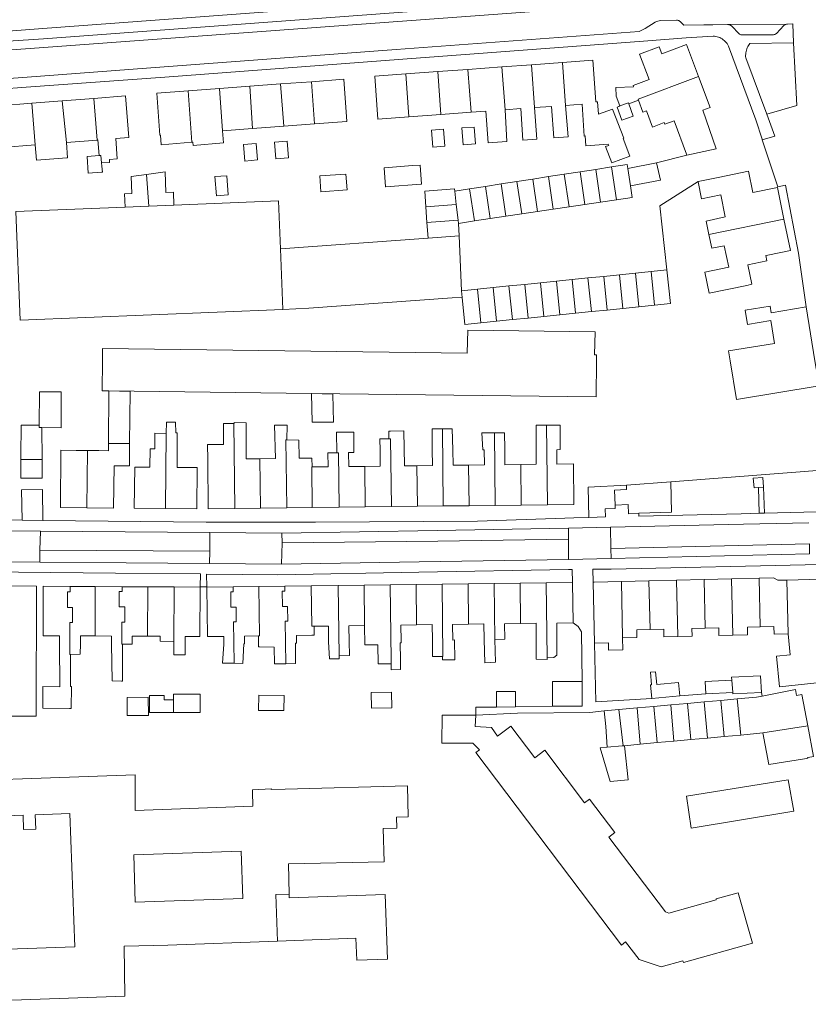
# Model space of a CAD drawing. Header units: metres. Extents: x 89888 to 94270, y 464165 to 468904.
# Tile 138 of 256: x 92048 to 92200, y 466626 to 466816. Entities that reach past the tile are written whole.
import ezdxf

# ---------------------------------------------------------------- set-up
doc = ezdxf.new("R2010")
doc.units = ezdxf.units.M
for name, color, linetype, lineweight in [('B_BEBOUWINGSGRENS_0', 251, 'CONTINUOUS', 13), ('B_LUIFEL_1', 251, 'CONTINUOUS', 13), ('B_TUSSENMUUR_0', 251, 'CONTINUOUS', 13), ('G_GRENS_ALGEMEEN_0', 251, 'CONTINUOUS', 13), ('T_MUUR_30CM_LIJN_0', 251, 'CONTINUOUS', 13), ('V_WEGGRENS_0', 251, 'CONTINUOUS', 13)]:
    doc.layers.add(name, color=color, linetype=linetype, lineweight=lineweight)

msp = doc.modelspace()

# ---------------------------------------------------------------- linework, layer by layer
at = {"layer": 'B_BEBOUWINGSGRENS_0'}
for p, q in [((92134.11, 466806.01), (92128.36, 466805.59)), ((92140.69, 466806.49), (92134.11, 466806.01)), ((92146.35, 466806.91), (92140.69, 466806.49)), ((92152.32, 466807.35), (92146.35, 466806.91)), ((92128.36, 466805.59), (92122.18, 466805.14)), ((92086.37, 466802.34), (92080.37, 466801.9)), ((92092.21, 466802.78), (92086.37, 466802.34)), ((92098.11, 466803.21), (92092.21, 466802.78)), ((92104.09, 466803.65), (92098.11, 466803.21)), ((92062.21, 466800.44), (92056.12, 466799.97)), ((92162.65, 466800.89), (92163.39, 466798.99)), ((92056.12, 466799.97), (92050.26, 466799.51)), ((92165.1, 466799.38), (92166.95, 466800.07)), ((92122.8, 466796.89), (92128.94, 466797.34)), ((92128.94, 466797.34), (92134.74, 466797.77)), ((92086.95, 466794.22), (92092.74, 466794.65)), ((92092.74, 466794.65), (92098.72, 466795.09)), ((92098.72, 466795.09), (92104.64, 466795.53)), ((92129.72, 466791.27), (92129.47, 466794.5)), ((92056.95, 466791.98), (92062.84, 466792.44)), ((92097.21, 466788.83), (92099.63, 466789.01)), ((92091.24, 466788.4), (92093.7, 466788.62)), ((92161.76, 466787.27), (92158.73, 466786.8)), ((92170.41, 466788.04), (92164.92, 466786.96)), ((92087.76, 466785.58), (92085.51, 466785.4)), ((92110.94, 466782.89), (92110.69, 466785.9)), ((92149.63, 466785.4), (92146.6, 466784.93)), ((92152.66, 466785.86), (92149.63, 466785.4)), ((92155.7, 466786.33), (92152.66, 466785.86)), ((92158.73, 466786.8), (92155.7, 466786.33)), ((92137.5, 466783.52), (92134.47, 466783.05)), ((92140.54, 466783.99), (92137.5, 466783.52)), ((92143.57, 466784.46), (92140.54, 466783.99)), ((92146.6, 466784.93), (92143.57, 466784.46)), ((92178.41, 466784.45), (92178.42, 466784.39)), ((92134.47, 466783.05), (92131.6, 466782.6)), ((92126.05, 466779.62), (92126.27, 466776.61)), ((92150.57, 466779.15), (92153.6, 466779.6)), ((92153.6, 466779.6), (92156.64, 466780.06)), ((92156.64, 466780.06), (92159.67, 466780.51)), ((92159.67, 466780.51), (92162.7, 466780.97)), ((92138.43, 466777.33), (92141.46, 466777.79)), ((92141.46, 466777.79), (92144.5, 466778.24)), ((92144.5, 466778.24), (92147.53, 466778.7)), ((92147.53, 466778.7), (92150.57, 466779.15)), ((92126.27, 466776.61), (92126.49, 466773.6)), ((92132.36, 466776.42), (92135.4, 466776.88)), ((92132.46, 466774.04), (92132.36, 466776.42)), ((92135.4, 466776.88), (92138.43, 466777.33)), ((92132.93, 466763.46), (92132.46, 466774.04)), ((92126.49, 466773.6), (92098.08, 466771.55)), ((92160.26, 466766.23), (92157.22, 466765.92)), ((92163.3, 466766.54), (92160.26, 466766.23)), ((92166.34, 466766.84), (92163.3, 466766.54)), ((92169.37, 466767.15), (92166.34, 466766.84)), ((92172.41, 466767.46), (92169.37, 466767.15)), ((92142.04, 466764.39), (92139, 466764.08)), ((92145.07, 466764.69), (92142.04, 466764.39)), ((92148.11, 466765), (92145.07, 466764.69)), ((92151.15, 466765.31), (92148.11, 466765)), ((92154.18, 466765.61), (92151.15, 466765.31)), ((92157.22, 466765.92), (92154.18, 466765.61)), ((92135.96, 466763.77), (92132.93, 466763.46)), ((92139, 466764.08), (92135.96, 466763.77)), ((92166.99, 466760.37), (92170.03, 466760.68)), ((92145.73, 466758.22), (92148.76, 466758.53)), ((92148.76, 466758.53), (92151.8, 466758.84)), ((92151.8, 466758.84), (92154.84, 466759.14)), ((92154.84, 466759.14), (92157.88, 466759.45)), ((92157.88, 466759.45), (92160.91, 466759.76)), ((92160.91, 466759.76), (92163.95, 466760.07)), ((92163.95, 466760.07), (92166.99, 466760.37)), ((92136.62, 466757.3), (92139.65, 466757.61)), ((92139.65, 466757.61), (92142.69, 466757.91)), ((92142.69, 466757.91), (92145.73, 466758.22)), ((92065.09, 466744.21), (92065.04, 466734.09)), ((92108.2, 466743.58), (92104.08, 466743.71)), ((92108.29, 466738.23), (92108.2, 466743.58)), ((92052.26, 466731.05), (92052.2, 466737.19)), ((92151.89, 466737.65), (92149.25, 466737.65)), ((92052.29, 466727.47), (92052.26, 466731.05)), ((92048.41, 466719.34), (92048.33, 466725.2)), ((92191, 466725.71), (92190.04, 466725.64)), ((92076, 466721.62), (92082, 466721.56)), ((92089.32, 466721.61), (92094.27, 466721.66)), ((92094.27, 466721.66), (92099.32, 466721.73)), ((92099.32, 466721.73), (92104.22, 466721.78)), ((92104.22, 466721.78), (92109.37, 466721.85)), ((92109.37, 466721.85), (92114.4, 466721.91)), ((92114.4, 466721.91), (92119.42, 466721.97)), ((92119.42, 466721.97), (92124.42, 466722.03)), ((92124.42, 466722.03), (92129.41, 466722.09)), ((92129.41, 466722.09), (92134.39, 466722.15)), ((92134.39, 466722.15), (92139.41, 466722.21)), ((92139.41, 466722.21), (92144.39, 466722.27)), ((92144.39, 466722.27), (92149.44, 466722.33)), ((92052.41, 466719.29), (92048.41, 466719.34)), ((92158.51, 466695.73), (92158.23, 466707.47)), ((92163.65, 466707.6), (92168.96, 466707.72)), ((92168.96, 466707.72), (92174.27, 466707.85)), ((92174.27, 466707.85), (92179.55, 466707.97)), ((92179.55, 466707.97), (92184.84, 466708.1)), ((92184.84, 466708.1), (92190.14, 466708.22)), ((92062.49, 466706.61), (92057.64, 466706.63)), ((92067.64, 466706.58), (92062.49, 466706.61)), ((92072.59, 466706.56), (92067.64, 466706.58)), ((92077.65, 466706.53), (92072.59, 466706.56)), ((92082.65, 466706.51), (92077.65, 466706.53)), ((92089.01, 466706.55), (92093.91, 466706.61)), ((92093.91, 466706.61), (92098.91, 466706.68)), ((92098.91, 466706.68), (92104.02, 466706.75)), ((92104.02, 466706.75), (92109.17, 466706.82)), ((92109.17, 466706.82), (92114.17, 466706.88)), ((92114.17, 466706.88), (92119.17, 466706.95)), ((92119.17, 466706.95), (92124.17, 466707.01)), ((92124.17, 466707.01), (92129.17, 466707.08)), ((92129.17, 466707.08), (92134.17, 466707.15)), ((92134.17, 466707.15), (92139.17, 466707.21)), ((92139.17, 466707.21), (92144.17, 466707.28)), ((92144.17, 466707.28), (92149.17, 466707.34)), ((92149.17, 466707.34), (92154.27, 466707.41)), ((92154.27, 466707.41), (92154.37, 466699.63)), ((92067.75, 466688.44), (92067.75, 466695.54)), ((92156.13, 466688.37), (92156.14, 466683.61)), ((92072.71, 466681.84), (92072.69, 466685.32)), ((92115.55, 466686.25), (92115.59, 466683.24)), ((92174.88, 466685.58), (92169.5, 466685.09)), ((92179.59, 466684.43), (92182.81, 466684.72)), ((92185.07, 466686.24), (92179.91, 466686.01)), ((92182.81, 466684.72), (92185.93, 466685)), ((92143.32, 466683.46), (92139.65, 466683.44)), ((92156.14, 466683.61), (92150.44, 466683.59)), ((92163.18, 466682.95), (92166.7, 466683.27)), ((92166.7, 466683.27), (92169.92, 466683.56)), ((92169.92, 466683.56), (92173.14, 466683.85)), ((92173.14, 466683.85), (92176.34, 466684.14)), ((92176.34, 466684.14), (92179.59, 466684.43)), ((92072.91, 466682.38), (92077.54, 466682.38)), ((92176.99, 466677.18), (92173.76, 466676.89)), ((92180.2, 466677.48), (92176.99, 466677.18)), ((92183.43, 466677.77), (92180.2, 466677.48)), ((92186.64, 466678.07), (92183.43, 466677.77)), ((92190.85, 466678.46), (92186.64, 466678.07)), ((92167.3, 466676.3), (92164.26, 466676.02)), ((92170.53, 466676.6), (92167.3, 466676.3)), ((92173.76, 466676.89), (92170.53, 466676.6)), ((92195.75, 466669.44), (92176.19, 466666.29)), ((92069.88, 466655.01), (92070.18, 466645.93)), ((92118.66, 466635.01), (92118.24, 466647.44))]:
    msp.add_line(p, q, dxfattribs=at)
for points in [[(92178.51, 466804.62), (92176.21, 466810.8), (92171.43, 466809.02), (92170.92, 466810.36), (92167.16, 466808.96), (92168.99, 466804.04), (92165.9, 466802.89), (92165.97, 466802.69)], [(92158.77, 466799.77), (92158.18, 466807.78), (92152.32, 466807.35)], [(92104.64, 466795.53), (92110.86, 466795.99), (92110.26, 466804.11), (92104.09, 466803.65)], [(92122.18, 466805.14), (92116.24, 466804.7), (92116.84, 466796.46), (92122.8, 466796.89)], [(92176.25, 466789.51), (92181.9, 466790.76), (92179.3, 466798.17), (92180.71, 466798.69), (92178.51, 466804.62)], [(92165.97, 466802.69), (92162.57, 466802.55), (92162.65, 466800.89)], [(92063.7, 466788.03), (92065.25, 466788.14), (92065.2, 466788.7), (92066.72, 466788.81), (92066.46, 466792.72), (92068.93, 466792.91), (92068.3, 466800.91), (92062.21, 466800.44)], [(92080.37, 466801.9), (92074.32, 466801.46), (92074.92, 466793.34), (92075.04, 466793.34), (92075.19, 466791.53), (92081.07, 466792)], [(92050.26, 466799.51), (92043.98, 466799.02), (92044.6, 466791.02), (92050.9, 466791.51)], [(92141.29, 466798.25), (92144.29, 466798.47), (92144.7, 466792.38), (92147.39, 466792.59), (92146.96, 466798.66)], [(92146.96, 466798.66), (92150.21, 466798.9), (92150.68, 466792.84), (92153.41, 466793.03), (92152.92, 466799.1)], [(92152.92, 466799.1), (92156.09, 466799.34), (92156.47, 466793.21), (92156.7, 466793.22), (92156.82, 466791.3), (92161.14, 466791.61), (92161.26, 466791.38), (92160.63, 466791.16), (92161.8, 466788.03), (92165.28, 466789.32), (92163.99, 466792.7), (92164.15, 466792.77), (92161.96, 466798.37), (92159.23, 466797.38), (92159.06, 466799.79), (92158.77, 466799.77)], [(92163.39, 466798.99), (92163.18, 466798.91), (92162.83, 466798.78), (92163.75, 466796.23), (92165.95, 466797.02), (92165.1, 466799.38)], [(92166.95, 466800.07), (92167.79, 466797.81), (92168.47, 466798.06), (92169.63, 466794.94), (92171.91, 466795.78), (92172.03, 466795.46), (92173.79, 466796.12), (92176.17, 466789.72), (92176.25, 466789.51)], [(92134.74, 466797.77), (92137.59, 466797.98), (92138.05, 466791.9), (92141.62, 466792.14), (92141.29, 466798.25)], [(92129.47, 466794.5), (92127.15, 466794.32), (92127.4, 466791.09), (92129.72, 466791.27)], [(92133.22, 466791.54), (92135.63, 466791.73), (92135.38, 466794.94), (92132.97, 466794.76), (92133.22, 466791.54)], [(92081.07, 466792), (92081.25, 466792.02), (92081.32, 466791.39), (92087.13, 466791.88), (92086.95, 466794.22)], [(92050.9, 466791.51), (92050.96, 466791.52), (92051.2, 466788.59), (92057.03, 466789.01), (92057.16, 466789.02), (92056.95, 466791.98)], [(92062.84, 466792.44), (92063.01, 466792.45), (92063.24, 466789.46)], [(92093.7, 466788.62), (92093.42, 466791.79), (92090.96, 466791.57), (92091.24, 466788.4)], [(92099.63, 466789.01), (92099.38, 466792.23), (92096.96, 466792.04), (92097.21, 466788.83)], [(92063.24, 466789.46), (92060.9, 466789.29), (92061.15, 466786.05), (92063.66, 466786.26), (92063.87, 466786.28), (92063.76, 466787.4), (92063.7, 466788.03)], [(92125.07, 466783.93), (92125.23, 466783.94), (92124.96, 466787.62), (92123.52, 466787.52), (92118.11, 466787.12), (92118.03, 466787.12), (92118.3, 466783.44), (92118.39, 466783.44), (92125.07, 466783.93)], [(92164.92, 466786.96), (92164.8, 466787.74), (92161.76, 466787.27)], [(92165.41, 466783.6), (92171.18, 466784.74), (92170.41, 466788.04)], [(92072.37, 466785.81), (92069.4, 466785.4), (92069.53, 466782.14), (92068.13, 466782.08), (92068.23, 466779.54)], [(92077.6, 466779.94), (92077.5, 466782.44), (92076.07, 466782.38), (92075.9, 466786.3), (92072.37, 466785.81)], [(92085.51, 466785.4), (92085.81, 466781.69), (92088.06, 466781.87), (92087.76, 466785.58)], [(92110.69, 466785.9), (92105.64, 466785.53), (92105.86, 466782.51), (92110.94, 466782.89)], [(92188.94, 466782.33), (92188.09, 466786.44), (92182.26, 466785.24), (92178.41, 466784.45)], [(92162.7, 466780.97), (92165.74, 466781.42), (92165.41, 466783.6)], [(92178.42, 466784.39), (92179.09, 466781.16), (92182.75, 466781.88), (92183.59, 466777.66), (92179.98, 466776.81), (92180.5, 466774.28)], [(92194.92, 466777.22), (92193.67, 466783.3), (92188.94, 466782.33)], [(92131.6, 466782.6), (92131.56, 466783.05), (92125.83, 466782.63), (92126.05, 466779.62)], [(92068.23, 466779.54), (92047.22, 466778.67), (92048.07, 466757.82), (92098.56, 466759.89)], [(92098.08, 466771.55), (92097.7, 466780.76), (92077.6, 466779.94)], [(92191.83, 466770.31), (92196.16, 466771.2), (92194.92, 466777.22)], [(92180.5, 466774.28), (92181.04, 466771.64), (92183.45, 466772.13), (92184.3, 466767.99), (92179.7, 466767.04), (92180.53, 466763.01), (92187.75, 466764.49), (92188.75, 466764.72), (92187.98, 466768.47), (92191.64, 466769.23), (92191.44, 466770.23), (92191.83, 466770.31)], [(92170.03, 466760.68), (92173.07, 466760.99), (92172.41, 466767.46)], [(92098.56, 466759.89), (92103.54, 466760.09), (92131.11, 466762.11), (92133.05, 466762.19)], [(92133.05, 466762.19), (92133.58, 466756.99), (92136.62, 466757.3)], [(92201.67, 466745.18), (92185.81, 466742.58), (92184.59, 466750), (92184.28, 466751.9), (92193.13, 466753.35), (92192.41, 466757.73), (92187.88, 466756.99), (92187.43, 466759.72), (92192.27, 466760.51), (92192.48, 466759.25), (92199.18, 466760.35)], [(92199.18, 466760.35), (92200.88, 466750), (92201.67, 466745.18)], [(92055.92, 466744.04), (92051.76, 466744.03), (92051.73, 466737.62)], [(92052.2, 466737.19), (92055.93, 466737.14), (92055.92, 466744.04)], [(92069.05, 466734.09), (92069.22, 466744.07), (92065.09, 466744.21)], [(92104.08, 466743.71), (92104.2, 466738.19), (92108.29, 466738.23)], [(92082, 466721.56), (92082.09, 466729.46), (92078.25, 466729.5), (92078.23, 466736.14), (92077.96, 466736.14), (92077.92, 466738.2), (92076.18, 466738.22), (92076.15, 466736.05)], [(92089.12, 466737.95), (92087.17, 466737.96), (92087.12, 466733.91), (92084.08, 466733.9), (92084.11, 466731.04), (92084.22, 466721.54), (92089.32, 466721.61)], [(92094.16, 466731.16), (92091.51, 466731.13), (92091.51, 466738.1), (92089.21, 466738.13), (92089.19, 466737.95), (92089.12, 466737.95)], [(92051.73, 466737.62), (92048.24, 466737.61), (92048.2, 466731.75), (92048.2, 466731.01)], [(92076.15, 466736.05), (92073.97, 466736.1), (92073.91, 466733.05), (92073.05, 466733.05), (92072.98, 466729.55), (92070.07, 466729.58), (92069.98, 466721.68), (92076, 466721.62)], [(92099.3, 466734.78), (92099.36, 466737.62), (92099.13, 466737.62), (92096.98, 466737.64), (92097.13, 466731.2), (92094.16, 466731.16)], [(92114.31, 466729.71), (92111.22, 466729.67), (92111.18, 466732.35), (92112.22, 466732.36), (92112.18, 466736.29), (92109.2, 466736.26), (92108.88, 466736.25), (92108.95, 466732.29)], [(92124.33, 466729.83), (92121.94, 466729.8), (92121.83, 466736.53), (92119.24, 466736.48), (92118.92, 466736.48), (92118.95, 466735.03)], [(92129.23, 466736.92), (92127.28, 466736.9), (92127.29, 466732.86), (92127.33, 466729.86), (92124.33, 466729.83)], [(92134.29, 466729.95), (92131.28, 466729.91), (92131.24, 466732.91), (92131.13, 466736.93), (92129.23, 466736.92)], [(92139.24, 466736.15), (92136.81, 466736.13), (92136.99, 466732.88), (92137.28, 466732.9), (92137.32, 466729.98), (92134.29, 466729.95)], [(92144.29, 466730.07), (92141.27, 466730.03), (92141.24, 466733.03), (92141.15, 466736.16), (92139.24, 466736.15)], [(92149.25, 466737.65), (92147.27, 466737.65), (92147.26, 466733.1), (92147.29, 466730.1), (92144.29, 466730.07)], [(92151.23, 466732.89), (92151.9, 466732.92), (92151.89, 466737.65)], [(92060.88, 466721.76), (92066.01, 466721.7), (92066.09, 466729.83), (92067.26, 466729.82), (92069.06, 466729.82), (92069.05, 466734.09)], [(92065.04, 466734.09), (92065.02, 466732.72), (92063.15, 466732.74), (92060.99, 466732.76)], [(92104.17, 466729.59), (92104.15, 466731.28), (92104.1, 466731.28), (92101.67, 466731.26), (92101.64, 466734.77), (92099.3, 466734.78)], [(92118.95, 466735.03), (92117.22, 466735.01), (92117.26, 466732.74), (92117.3, 466729.74), (92114.31, 466729.71)], [(92060.99, 466732.76), (92058.79, 466732.78), (92055.89, 466732.81), (92055.78, 466721.81), (92060.88, 466721.76)], [(92108.95, 466732.29), (92107.24, 466732.28), (92107.27, 466729.62), (92104.17, 466729.59)], [(92149.44, 466722.33), (92154.42, 466722.39), (92154.54, 466722.39), (92154.44, 466730.19), (92151.26, 466730.15), (92151.23, 466732.89)], [(92048.2, 466731.01), (92048.18, 466727.41), (92052.29, 466727.47)], [(92190.04, 466725.64), (92189.16, 466725.58), (92189.02, 466727.41), (92190.86, 466727.55), (92191, 466725.71)], [(92048.33, 466725.2), (92052.32, 466725.26), (92052.41, 466719.29)], [(92158.23, 466707.47), (92158.43, 466707.47), (92163.65, 466707.6)], [(92190.14, 466708.22), (92192.9, 466708.29), (92193.76, 466707.81), (92195.47, 466707.85)], [(92195.47, 466707.85), (92201.96, 466708.01), (92202.06, 466703.79), (92205.01, 466703.82), (92205.61, 466704.74), (92208.2, 466703.06), (92207.55, 466702.06), (92208.78, 466697.98), (92209.75, 466697.27), (92207.9, 466694.77), (92208.67, 466694.2), (92210.82, 466694.43), (92212.4, 466689.29), (92212.31, 466689.27)], [(92051.21, 466706.67), (92033.64, 466706.73), (92033.57, 466681.71)], [(92033.57, 466681.71), (92051.13, 466681.66), (92051.21, 466706.67)], [(92057.64, 466706.63), (92052.49, 466706.66), (92052.44, 466697.16), (92055.64, 466697.14), (92055.64, 466695.62), (92055.66, 466687.36), (92052.39, 466687.37), (92052.41, 466683.21), (92057.52, 466683.17), (92057.86, 466683.16), (92057.9, 466687.38), (92057.71, 466687.38), (92057.74, 466693.53)], [(92077.6, 466696.07), (92077.57, 466693.47), (92079.78, 466693.49), (92079.77, 466696.06), (92079.77, 466697.03), (92082.6, 466697.02), (92082.65, 466706.51)], [(92089.21, 466691.85), (92086.98, 466691.88), (92087.21, 466695.52), (92087.19, 466697.02), (92084.04, 466696.98), (92083.91, 466706.48), (92089.01, 466706.55)], [(92104.57, 466698.97), (92104.59, 466697.25), (92104.15, 466697.25), (92101.19, 466697.21), (92101.21, 466695.71), (92100.99, 466695.71), (92100.99, 466691.79), (92099.11, 466691.77)], [(92109.39, 466693.27), (92109.39, 466692.74), (92107.55, 466692.69), (92107.36, 466696.01), (92107.32, 466699.01), (92104.57, 466698.97)], [(92114.28, 466699.1), (92111.26, 466699.06), (92111.3, 466696.06), (92111.35, 466693.34), (92109.39, 466693.27)], [(92119.37, 466691.77), (92116.88, 466691.73), (92116.83, 466695.41), (92114.32, 466695.38), (92114.28, 466699.1)], [(92124.27, 466699.23), (92121.26, 466699.2), (92121.29, 466696.2), (92121.3, 466695.8), (92121.11, 466695.8), (92121.16, 466692.53), (92121.18, 466690.63), (92119.39, 466690.61), (92119.37, 466691.77)], [(92129.29, 466693.19), (92127.31, 466693.19), (92127.33, 466696.28), (92127.29, 466699.28), (92124.27, 466699.23)], [(92134.27, 466699.37), (92131.2, 466699.33), (92131.24, 466696.33), (92131.55, 466696.34), (92131.63, 466692.52), (92129.36, 466692.49), (92129.27, 466692.49), (92129.29, 466693.19)], [(92139.31, 466696.43), (92139.47, 466692.05), (92137.39, 466691.95), (92137.26, 466696.41), (92137.22, 466699.41), (92134.27, 466699.37)], [(92144.27, 466699.5), (92141.19, 466699.46), (92141.23, 466696.46), (92139.31, 466696.43)], [(92149.37, 466692.93), (92149.38, 466692.59), (92147.24, 466692.63), (92147.29, 466696.54), (92147.25, 466699.54), (92144.27, 466699.5)], [(92154.37, 466699.63), (92151.22, 466699.59), (92151.26, 466696.59), (92151.23, 466693.43), (92150.65, 466692.97), (92149.37, 466692.93)], [(92169.19, 466698.38), (92166.62, 466698.31), (92166.65, 466696.81), (92163.9, 466696.75)], [(92174.53, 466697), (92171.82, 466696.94), (92171.79, 466698.44), (92169.19, 466698.38)], [(92179.77, 466698.63), (92177.23, 466698.57), (92177.27, 466697.07), (92174.53, 466697)], [(92185.1, 466697.25), (92182.42, 466697.19), (92182.38, 466698.69), (92179.77, 466698.63)], [(92190.36, 466698.88), (92187.88, 466698.82), (92187.92, 466697.32), (92185.1, 466697.25)], [(92195.71, 466697.5), (92193.01, 466697.44), (92192.98, 466698.94), (92190.36, 466698.88)], [(92057.74, 466693.53), (92059.6, 466693.59), (92059.62, 466695.6), (92059.62, 466697.13), (92062.44, 466697.12)], [(92062.44, 466697.12), (92062.5, 466697.12), (92065.6, 466697.1), (92065.6, 466695.55), (92065.74, 466688.5), (92067.55, 466688.45), (92067.75, 466688.44)], [(92067.75, 466695.54), (92069.6, 466695.53), (92069.6, 466697.08), (92072.54, 466697.07)], [(92072.54, 466697.07), (92072.6, 466697.07), (92074.98, 466697.06), (92074.98, 466696.09), (92077.6, 466696.07)], [(92093.9, 466697.11), (92091.19, 466697.08), (92091.21, 466695.58), (92091.04, 466695.57), (92090.87, 466691.83), (92089.21, 466691.85)], [(92099.11, 466691.77), (92096.94, 466691.75), (92096.87, 466694.96), (92094.07, 466695), (92093.9, 466695.01), (92093.9, 466697.11)], [(92163.9, 466696.75), (92163.96, 466694.41), (92161.21, 466694.35), (92161.18, 466695.8), (92158.51, 466695.73)], [(92207.49, 466688.77), (92200.69, 466688.02), (92194.08, 466687.3), (92193.46, 466693.21), (92196.14, 466693.49), (92195.71, 466697.5)], [(92169.5, 466685.09), (92169.26, 466687.69), (92169.48, 466687.71), (92169.25, 466690.14), (92170.23, 466690.23), (92170.46, 466687.77), (92174.64, 466688.16), (92174.88, 466685.58)], [(92179.91, 466686.01), (92179.8, 466688.36), (92184.88, 466688.59)], [(92184.88, 466688.59), (92184.86, 466689.2), (92190.44, 466689.45), (92190.58, 466686.23)], [(92150.44, 466683.59), (92150.43, 466688.35), (92156.13, 466688.37)], [(92190.73, 466685.55), (92197.13, 466686.8), (92197.35, 466685.65), (92198.34, 466685.84), (92199.51, 466679.82)], [(92072.69, 466685.32), (92068.62, 466685.28), (92068.65, 466681.81), (92072.71, 466681.84)], [(92077.54, 466684.81), (92075.75, 466684.82), (92075.76, 466685.68), (92072.91, 466685.69), (92072.91, 466682.38)], [(92077.54, 466682.38), (92082.67, 466682.37), (92082.67, 466685.91), (92077.54, 466685.92), (92077.54, 466684.81)], [(92093.93, 466685.72), (92093.9, 466682.81), (92098.77, 466682.75)], [(92098.77, 466682.75), (92098.8, 466685.66), (92093.93, 466685.72)], [(92115.59, 466683.24), (92119.49, 466683.29), (92119.45, 466686.3), (92115.55, 466686.25)], [(92139.65, 466683.44), (92139.63, 466686.42), (92143.29, 466686.44), (92143.32, 466683.46)], [(92190.58, 466686.23), (92185.08, 466685.99), (92185.07, 466686.24)], [(92185.93, 466685), (92189.63, 466685.33), (92190.73, 466685.55)], [(92160.35, 466682.69), (92163.17, 466683), (92163.18, 466682.95)], [(92135.64, 466681.91), (92129.2, 466681.89), (92129.16, 466676.52), (92135.1, 466676.5), (92136.37, 466675.22), (92135.65, 466674.68), (92163.66, 466637.7), (92164.45, 466638.29), (92167.05, 466634.9), (92171.33, 466633.49), (92175.47, 466634.65), (92175.57, 466634.31), (92188.85, 466638.04), (92186.12, 466647.75), (92181.86, 466646.55), (92181.9, 466646.41), (92172.77, 466643.85), (92172.13, 466644.11), (92161.26, 466658.46), (92162.41, 466659.33), (92157.54, 466665.75), (92156.59, 466665.03), (92148.94, 466675.13), (92147, 466673.66), (92142.38, 466679.77), (92139.81, 466677.83)], [(92139.81, 466677.83), (92138.65, 466679.53), (92135.56, 466679.69), (92135.64, 466681.91)], [(92160.95, 466675.74), (92160.68, 466679.7), (92160.35, 466682.69)], [(92199.51, 466679.82), (92200.61, 466673.91), (92199.58, 466673.75), (92199.46, 466673.73), (92199.48, 466673.63), (92198.84, 466673.52), (92192.04, 466672.39), (92190.85, 466678.46)], [(92164.26, 466676.02), (92164.96, 466669.46), (92161.52, 466669.12), (92159.55, 466675.6), (92160.95, 466675.74)], [(92099.77, 466647.49), (92099.62, 466653.29), (92118.03, 466653.7), (92117.82, 466660.1), (92120.49, 466660.16), (92120.44, 466662.3), (92122.67, 466662.36), (92122.5, 466668.28), (92099.01, 466667.69), (92096.34, 466667.62), (92096.35, 466667.74), (92092.75, 466667.53), (92092.75, 466667.13), (92092.76, 466664.4), (92070.16, 466663.57), (92070.15, 466666.96), (92070.13, 466670.44), (92023.12, 466668.72)], [(92176.19, 466666.29), (92177.1, 466660.15), (92196.82, 466663.43), (92195.75, 466669.44)], [(92051.04, 466659.97), (92050.94, 466662.75), (92057.6, 466662.99), (92058.54, 466637.37), (92034.66, 466636.49), (92034.57, 466638.92), (92032.14, 466638.83), (92032.01, 466642.28), (92024.12, 466641.99), (92024.69, 466626.3), (92068.18, 466627.88), (92068.02, 466637.48), (92076.43, 466637.69), (92097.54, 466638.46)], [(92033.72, 466662.11), (92048.6, 466662.66), (92048.7, 466659.88), (92051.04, 466659.97)], [(92070.18, 466645.93), (92090.84, 466646.63), (92090.53, 466655.71), (92069.88, 466655.01)], [(92118.24, 466647.44), (92099.79, 466646.76), (92099.77, 466647.49)], [(92097.54, 466638.46), (92112.62, 466639), (92112.76, 466634.8), (92118.66, 466635.01)]]:
    msp.add_lwpolyline(points, dxfattribs=at)
at = {"layer": 'B_LUIFEL_1'}
msp.add_line((92065.09, 466744.21), (92104.08, 466743.71), dxfattribs=at)
for points in [[(92134.12, 466755.9), (92134.01, 466751.44), (92063.91, 466752.35), (92063.88, 466750), (92063.82, 466744.25), (92065.09, 466744.21)], [(92104.08, 466743.71), (92158.8, 466743.05), (92158.88, 466750), (92158.89, 466751.16), (92158.46, 466751.16), (92158.59, 466755.56), (92134.12, 466755.9)]]:
    msp.add_lwpolyline(points, dxfattribs=at)
at = {"layer": 'B_TUSSENMUUR_0'}
for p, q in [((92134.11, 466806.01), (92134.74, 466797.77)), ((92140.69, 466806.49), (92141.29, 466798.25)), ((92146.96, 466798.66), (92146.35, 466806.91)), ((92152.32, 466807.35), (92152.92, 466799.1)), ((92122.8, 466796.89), (92122.18, 466805.14)), ((92128.36, 466805.59), (92128.94, 466797.34)), ((92086.37, 466802.34), (92086.95, 466794.22)), ((92092.21, 466802.78), (92092.74, 466794.65)), ((92098.11, 466803.21), (92098.72, 466795.09)), ((92104.64, 466795.53), (92104.09, 466803.65)), ((92062.21, 466800.44), (92062.84, 466792.44)), ((92080.37, 466801.9), (92081.07, 466792)), ((92050.26, 466799.51), (92050.9, 466791.51)), ((92056.95, 466791.98), (92056.12, 466799.97)), ((92161.76, 466787.27), (92162.7, 466780.97)), ((92164.92, 466786.96), (92165.41, 466783.6)), ((92072.37, 466785.81), (92072.82, 466779.73)), ((92149.63, 466785.4), (92150.57, 466779.15)), ((92152.66, 466785.86), (92153.6, 466779.6)), ((92155.7, 466786.33), (92156.64, 466780.06)), ((92158.73, 466786.8), (92159.67, 466780.51)), ((92137.5, 466783.52), (92138.43, 466777.33)), ((92140.54, 466783.99), (92141.46, 466777.79)), ((92144.5, 466778.24), (92143.57, 466784.46)), ((92146.6, 466784.93), (92147.53, 466778.7)), ((92131.6, 466782.6), (92131.91, 466780.05)), ((92134.47, 466783.05), (92135.4, 466776.88)), ((92068.23, 466779.54), (92072.82, 466779.73)), ((92072.82, 466779.73), (92077.6, 466779.94)), ((92131.91, 466780.05), (92126.05, 466779.62)), ((92131.91, 466780.05), (92132.28, 466777.05)), ((92132.28, 466777.05), (92126.27, 466776.61)), ((92132.28, 466777.05), (92132.36, 466776.42)), ((92180.5, 466774.28), (92194.92, 466777.22)), ((92126.49, 466773.6), (92132.46, 466774.04)), ((92098.56, 466759.89), (92098.08, 466771.55)), ((92160.26, 466766.23), (92160.91, 466759.76)), ((92163.3, 466766.54), (92163.95, 466760.07)), ((92166.34, 466766.84), (92166.99, 466760.37)), ((92170.03, 466760.68), (92169.37, 466767.15)), ((92142.04, 466764.39), (92142.69, 466757.91)), ((92145.73, 466758.22), (92145.07, 466764.69)), ((92148.11, 466765), (92148.76, 466758.53)), ((92151.15, 466765.31), (92151.8, 466758.84)), ((92154.18, 466765.61), (92154.84, 466759.14)), ((92157.22, 466765.92), (92157.88, 466759.45)), ((92132.93, 466763.46), (92133.05, 466762.19)), ((92135.96, 466763.77), (92136.62, 466757.3)), ((92139, 466764.08), (92139.65, 466757.61)), ((92089.12, 466737.95), (92089.32, 466721.61)), ((92076.15, 466736.05), (92076, 466721.62)), ((92129.23, 466736.92), (92129.41, 466722.09)), ((92139.24, 466736.15), (92139.41, 466722.21)), ((92149.25, 466737.65), (92149.44, 466722.33)), ((92069.05, 466734.09), (92065.04, 466734.09)), ((92060.99, 466732.76), (92060.88, 466721.76)), ((92052.26, 466731.05), (92048.2, 466731.01)), ((92094.16, 466731.16), (92094.27, 466721.66)), ((92114.31, 466729.71), (92114.4, 466721.91)), ((92124.33, 466729.83), (92124.42, 466722.03)), ((92134.29, 466729.95), (92134.39, 466722.15)), ((92144.29, 466730.07), (92144.39, 466722.27)), ((92163.65, 466707.6), (92163.9, 466696.75)), ((92169.19, 466698.38), (92168.96, 466707.72)), ((92174.27, 466707.85), (92174.53, 466697)), ((92179.55, 466707.97), (92179.77, 466698.63)), ((92184.84, 466708.1), (92185.1, 466697.25)), ((92190.14, 466708.22), (92190.36, 466698.88)), ((92195.71, 466697.5), (92195.47, 466707.85)), ((92062.49, 466706.61), (92062.44, 466697.12)), ((92072.59, 466706.56), (92072.54, 466697.07)), ((92077.6, 466696.07), (92077.65, 466706.53)), ((92109.17, 466706.82), (92109.39, 466693.27)), ((92114.17, 466706.88), (92114.28, 466699.1)), ((92124.27, 466699.23), (92124.17, 466707.01)), ((92134.27, 466699.37), (92134.17, 466707.15)), ((92139.17, 466707.21), (92139.31, 466696.43)), ((92144.27, 466699.5), (92144.17, 466707.28)), ((92149.17, 466707.34), (92149.37, 466692.93)), ((92185.07, 466686.24), (92184.88, 466688.59)), ((92077.54, 466684.81), (92077.54, 466682.38)), ((92182.81, 466684.72), (92183.43, 466677.77)), ((92185.93, 466685), (92186.64, 466678.07)), ((92163.18, 466682.95), (92163.98, 466676)), ((92166.7, 466683.27), (92167.3, 466676.3)), ((92170.53, 466676.6), (92169.92, 466683.56)), ((92173.14, 466683.85), (92173.76, 466676.89)), ((92176.34, 466684.14), (92176.99, 466677.18)), ((92179.59, 466684.43), (92180.2, 466677.48)), ((92199.51, 466679.82), (92190.85, 466678.46)), ((92163.98, 466676), (92164.26, 466676.02))]:
    msp.add_line(p, q, dxfattribs=at)
for points in [[(92166.95, 466800.07), (92166.87, 466800.28), (92178.51, 466804.62)], [(92165.1, 466799.38), (92165.02, 466799.59), (92163.39, 466798.99)], [(92063.24, 466789.46), (92063.55, 466789.48), (92063.7, 466788.03)], [(92052.2, 466737.19), (92051.72, 466737.19), (92051.73, 466737.62)], [(92099.3, 466734.78), (92099.16, 466734.78), (92099.32, 466721.73)], [(92118.95, 466735.03), (92119.26, 466735.03), (92119.42, 466721.97)], [(92108.95, 466732.29), (92109.24, 466732.29), (92109.37, 466721.85)], [(92104.17, 466729.59), (92104.13, 466729.58), (92104.22, 466721.78)], [(92057.64, 466706.63), (92057.63, 466705.58), (92057.13, 466705.59), (92057.12, 466702.59), (92058.12, 466702.58), (92058.11, 466699.68), (92057.61, 466699.68), (92057.58, 466693.52), (92057.74, 466693.53)], [(92067.64, 466706.58), (92067.63, 466705.63), (92067.09, 466705.64), (92067.07, 466702.69), (92068.17, 466702.68), (92068.16, 466699.73), (92067.61, 466699.73), (92067.59, 466695.54), (92067.75, 466695.54)], [(92089.01, 466706.55), (92089.03, 466705.62), (92088.53, 466705.61), (92088.57, 466702.64), (92089.57, 466702.66), (92089.6, 466699.81), (92089.1, 466699.8), (92089.21, 466691.85)], [(92093.91, 466706.61), (92094.04, 466697.11), (92093.9, 466697.11)], [(92098.91, 466706.68), (92098.92, 466705.75), (92098.42, 466705.74), (92098.46, 466702.77), (92099.46, 466702.79), (92099.5, 466699.94), (92099, 466699.93), (92099.11, 466691.77)], [(92104.02, 466706.75), (92104.12, 466698.97), (92104.57, 466698.97)], [(92119.17, 466706.95), (92119.36, 466692.51), (92119.37, 466691.77)], [(92129.29, 466693.19), (92129.35, 466693.19), (92129.17, 466707.08)], [(92160.95, 466675.74), (92163.78, 466675.98), (92163.98, 466676)], [(92097.54, 466638.46), (92097.24, 466647.4), (92099.77, 466647.49)]]:
    msp.add_lwpolyline(points, dxfattribs=at)
at = {"layer": 'G_GRENS_ALGEMEEN_0'}
msp.add_line((92173.16, 466726.73), (92164.62, 466726.07), dxfattribs=at)
at = {"layer": 'T_MUUR_30CM_LIJN_0'}
msp.add_line((92176.25, 466789.51), (92170.41, 466788.04), dxfattribs=at)
msp.add_lwpolyline([(92172.41, 466767.46), (92171.05, 466779.79), (92178.41, 466784.45)], dxfattribs=at)
at = {"layer": 'V_WEGGRENS_0'}
for p, q in [((92181.24, 466814.59), (92179.54, 466814.56)), ((92195.58, 466814.73), (92184.29, 466814.62)), ((92196.6, 466814.75), (92195.58, 466814.73)), ((92196.6, 466814.75), (92196.75, 466811.09)), ((92173.16, 466726.73), (92204.41, 466729.14)), ((92190.04, 466725.64), (92190.16, 466720.69)), ((92191.18, 466720.72), (92191, 466725.71)), ((92191.18, 466720.72), (92190.16, 466720.69)), ((92205.56, 466721.08), (92191.18, 466720.72)), ((92051.93, 466717.27), (92043.54, 466717.33)), ((92051.84, 466713.63), (92051.93, 466717.27)), ((92084.54, 466717.01), (92051.93, 466717.27)), ((92084.54, 466717.01), (92084.51, 466713.43)), ((92098.38, 466716.89), (92084.54, 466717.01)), ((92098.42, 466714.99), (92098.38, 466716.89)), ((92161.58, 466718), (92153.48, 466717.82)), ((92153.48, 466717.82), (92153.48, 466715.73)), ((92161.65, 466713.89), (92161.58, 466718)), ((92098.29, 466710.91), (92098.42, 466714.99)), ((92153.48, 466715.73), (92153.49, 466711.8)), ((92084.51, 466713.43), (92051.84, 466713.63)), ((92051.86, 466711.28), (92051.84, 466713.63)), ((92084.51, 466713.43), (92084.47, 466711.01)), ((92199.8, 466714.79), (92161.65, 466713.89)), ((92161.7, 466711.99), (92161.65, 466713.89)), ((92043.46, 466711.33), (92051.86, 466711.28)), ((92153.49, 466711.8), (92161.7, 466711.99)), ((92084.47, 466711.01), (92098.29, 466710.91)), ((92154.21, 466709.88), (92154.27, 466707.41)), ((92158.23, 466707.47), (92158.18, 466709.92)), ((92179.91, 466686.01), (92174.88, 466685.58)), ((92190.73, 466685.55), (92190.58, 466686.23)), ((92150.44, 466683.59), (92143.32, 466683.46))]:
    msp.add_line(p, q, dxfattribs=at)
for points in [[(92178.61, 466825.54), (92176.38, 466823.22), (92166.95, 466822.5), (92132.96, 466819.87), (92088.71, 466816.57), (92052.4, 466813.85), (92017.3, 466811.21)], [(92015.63, 466809.44), (92052.54, 466811.9), (92174.28, 466821.01), (92174.7, 466821.03), (92175.11, 466821.07), (92175.52, 466821.13), (92175.93, 466821.22), (92176.33, 466821.32), (92176.73, 466821.44), (92177.12, 466821.58), (92177.5, 466821.74), (92177.87, 466821.92)], [(92015.07, 466807.62), (92016.73, 466807.6), (92173.94, 466819.13)], [(92171.19, 466815.42), (92170.4, 466815.2), (92170.13, 466815.12), (92168.24, 466813.87), (92167.59, 466813.53), (92167.08, 466813.32), (92120.38, 466809.86), (92075.74, 466806.53), (92049.39, 466804.55), (92018.87, 466802.27), (92018.33, 466802.21), (92017.79, 466802.12), (92017.26, 466802.02), (92016.73, 466801.89), (92016.21, 466801.74)], [(92179.54, 466814.56), (92175.65, 466814.51), (92174.97, 466815.19), (92174.86, 466815.29), (92174.73, 466815.38), (92174.59, 466815.44), (92174.43, 466815.47), (92174.28, 466815.47), (92171.19, 466815.42)], [(92184.29, 466814.62), (92184.06, 466814.62), (92181.24, 466814.59)], [(92184.29, 466814.62), (92184.41, 466814.6), (92184.52, 466814.57), (92184.62, 466814.52), (92184.72, 466814.45), (92184.81, 466814.38), (92186.28, 466812.87), (92186.37, 466812.78), (92186.48, 466812.72), (92186.6, 466812.67), (92186.72, 466812.64), (92186.85, 466812.64), (92192.9, 466812.68), (92193.02, 466812.7), (92193.15, 466812.73), (92193.27, 466812.78), (92193.38, 466812.85), (92193.48, 466812.94), (92194.9, 466814.43), (92195.02, 466814.52), (92195.15, 466814.6), (92195.29, 466814.66), (92195.43, 466814.7), (92195.58, 466814.73)], [(92017.88, 466800.17), (92018.05, 466800.22), (92018.23, 466800.25), (92018.4, 466800.28), (92018.58, 466800.3), (92018.76, 466800.32), (92049.19, 466802.57), (92075.85, 466804.53), (92121.63, 466807.99), (92167.88, 466811.45), (92176.12, 466812.05), (92181.31, 466812.42)], [(92181.31, 466812.42), (92181.57, 466812.4), (92181.83, 466812.36), (92182.08, 466812.3), (92182.33, 466812.22), (92182.58, 466812.12), (92182.81, 466812), (92183.04, 466811.86), (92183.25, 466811.71), (92183.45, 466811.55), (92183.64, 466811.36), (92183.82, 466811.17), (92183.98, 466810.96), (92184.12, 466810.74), (92184.25, 466810.51)], [(92184.25, 466810.51), (92189.48, 466796.34), (92190.72, 466792.6), (92190.76, 466792.47)], [(92191.6, 466797.4), (92187.57, 466808.23), (92187.55, 466808.48), (92187.54, 466808.73), (92187.56, 466808.97), (92187.58, 466809.22), (92187.63, 466809.46), (92187.69, 466809.7)], [(92187.69, 466809.7), (92187.76, 466809.94), (92187.86, 466810.17), (92187.97, 466810.39), (92188.09, 466810.6), (92188.23, 466810.81), (92188.38, 466811), (92196.75, 466811.09)], [(92196.75, 466811.09), (92197.38, 466799.05), (92191.6, 466797.4)], [(92191.6, 466797.4), (92193.15, 466793.2), (92190.76, 466792.47)], [(92190.76, 466792.47), (92193.77, 466783.43), (92195.2, 466783.74)], [(92195.2, 466783.74), (92197.69, 466770.69), (92199.18, 466760.35)], [(92167.02, 466720.68), (92173.32, 466720.88), (92173.16, 466726.73)], [(92157.39, 466719.9), (92157.29, 466725.71), (92164.62, 466726.07)], [(92164.62, 466726.07), (92164.67, 466725.28), (92162.32, 466725.14), (92162.45, 466722.27)], [(92162.45, 466722.27), (92162.47, 466721.64), (92160.55, 466721.57), (92160.59, 466720.01), (92157.39, 466719.9)], [(92167.02, 466720.68), (92165.03, 466720.6), (92164.94, 466722.37), (92162.45, 466722.27)], [(92190.16, 466720.69), (92186.71, 466720.61), (92167.04, 466720.15), (92167.02, 466720.68)], [(92048.41, 466719.34), (92036.89, 466719.46), (92035.32, 466719.51)], [(92157.39, 466719.9), (92154.49, 466719.8), (92152.8, 466719.74), (92135.98, 466719.2), (92104.82, 466718.95), (92083.79, 466718.97), (92052.41, 466719.29)], [(92199.69, 466718.87), (92187.11, 466718.58), (92161.58, 466718)], [(92153.48, 466717.82), (92128.23, 466717.4), (92098.38, 466716.89)], [(92098.42, 466714.99), (92128.38, 466715.36), (92153.48, 466715.73)], [(92161.7, 466711.99), (92199.81, 466712.89), (92199.8, 466714.79)], [(92051.86, 466711.28), (92068.43, 466711.16), (92084.47, 466711.01)], [(92098.29, 466710.91), (92124.75, 466711.35), (92153.49, 466711.8)], [(92014.81, 466709.61), (92024.27, 466709.38), (92031.37, 466709.57), (92041.46, 466709.42), (92066.35, 466709.19), (92082.74, 466709.02)], [(92083.87, 466709.01), (92097.59, 466708.87), (92124.68, 466709.4), (92153.51, 466709.87), (92154.21, 466709.88)], [(92158.18, 466709.92), (92161.68, 466709.96), (92201.88, 466710.83), (92201.88, 466710.37), (92202.33, 466710.39), (92202.77, 466710.38), (92203.21, 466710.35), (92203.65, 466710.29), (92204.08, 466710.22), (92204.51, 466710.11), (92204.94, 466709.99)], [(92082.74, 466709.02), (92082.66, 466706.55), (92083.92, 466706.54), (92083.87, 466709.01)], [(92154.37, 466699.63), (92155.36, 466698.92), (92155.96, 466697.89), (92156.13, 466688.37)], [(92169.5, 466685.09), (92158.77, 466684.43), (92158.51, 466695.73)], [(92139.65, 466683.44), (92135.7, 466683.41), (92135.64, 466681.91)], [(92135.64, 466681.91), (92143.71, 466682.28), (92157.59, 466682.41), (92160.35, 466682.69)]]:
    msp.add_lwpolyline(points, dxfattribs=at)

doc.saveas('drawing.dxf')
